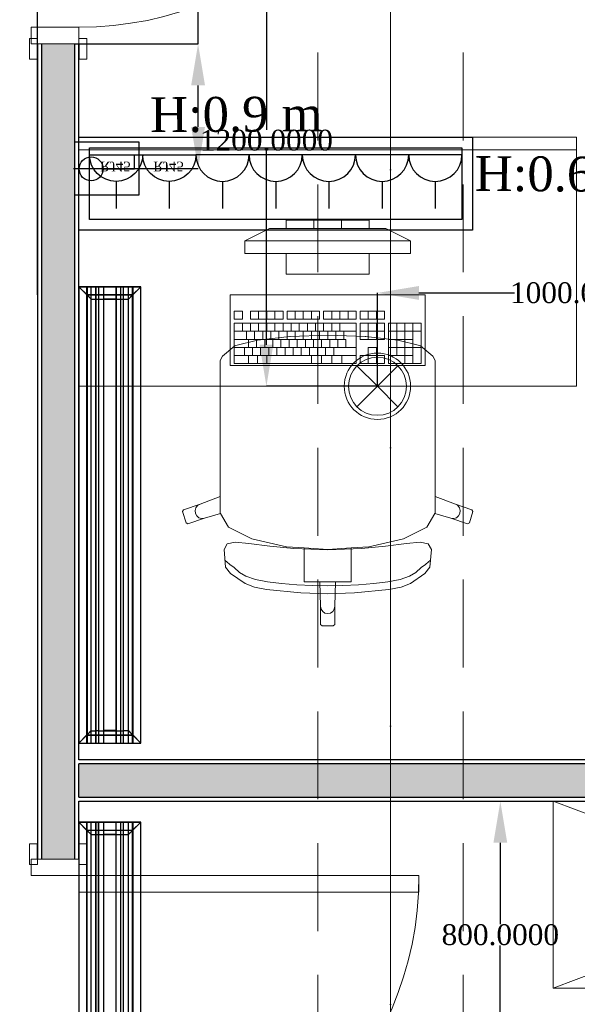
# Model space of a CAD drawing. Header units: millimetres. Extents: x 0 to 88385, y 0 to 41127.
# Tile 204 of 244: x 84338 to 85682, y 23201 to 25574. Entities that reach past the tile are written whole.
import ezdxf
from ezdxf.enums import TextEntityAlignment as Align

# ---------------------------------------------------------------- set-up
doc = ezdxf.new("R2010")
doc.units = ezdxf.units.MM
doc.header["$MEASUREMENT"] = 0
doc.linetypes.add('Dot & Dashed', pattern=[670.277762, 317.5, -176.388889, 0, -176.388874])
doc.linetypes.add('Hidden', pattern=[317.5, 211.666667, -105.833333])
for name, color, linetype in [('- განათება', 7, 'Continuous'), ('- მექანიკური ნაწილი', 7, 'Continuous'), ('- საშტეფცელო როზეტები', 7, 'Continuous'), ('Edges', 7, 'Continuous'), ('New_Structural - Bearing', 7, 'Continuous'), ('Structural - Bearing', 7, 'Continuous'), ('Structural - Grid', 7, 'Continuous')]:
    doc.layers.add(name, color=color, linetype=linetype)
for name, color, linetype, lineweight in [('New_Archicad Doors_Pen_No__1', 7, 'Continuous', 13), ('New_Interior - Furniture _Pen_No__1', 7, 'Continuous', 13), ('New_Structural - Bearing_Pen_No__1', 7, 'Continuous', 13)]:
    doc.layers.add(name, color=color, linetype=linetype, lineweight=lineweight)
for name, color, linetype, lineweight, true_color in [('New_Interior - Lamp_Pen_No__77', 7, 'Continuous', 20, 0xffeb28), ('New_Structural - Bearing_Pen_No__5', 7, 'Continuous', 25, 0x40a5ff), ('New_Structural - Bearing_Pen_No__57', 7, 'Continuous', 25, 0xdcd214), ('Structural - Bearing_Pen_No__81', 7, 'Continuous', 20, 0x6a6a6a), ('Structural - Grid_Pen_No__81', 7, 'Continuous', 20, 0x6a6a6a)]:
    doc.layers.add(name, color=color, linetype=linetype, lineweight=lineweight, true_color=true_color)
doc.styles.add('GENERATED_STYLE_2', font='txt')
doc.styles.get("Standard").update_dxf_attribs({"font": 'sylfaen.ttf'})
doc.dimstyles.get("Standard").update_dxf_attribs({"dimtxt": 0.18, "dimasz": 0.18, "dimexe": 0.18, "dimexo": 0.0625, "dimgap": 0.09, "dimtad": 0, "dimtih": 1, "dimtoh": 1, "dimdec": 4, "dimzin": 0, "dimdsep": 46, "dimtxsty": 'Standard', "dimcen": 0.09, "dimadec": 0, "dimazin": 0, "dimtfac": 1, "dimtdec": 4, "dimtofl": 0, "dimtmove": 0, "dimatfit": 3, "dimfxl": 1, "dimtolj": 1, "dimtzin": 0, "dimarcsym": 0})

# ---------------------------------------------------------------- blocks, each defined once
blk = doc.blocks.new('Door_3')
at = {"layer": 'New_Archicad Doors_Pen_No__1', "color": 7, "linetype": 'Continuous', "lineweight": 13}
for p, q in [((370, 0), (370, 820)), ((370, 820), (410, 820)), ((410, 820), (410, 0)), ((-487, 0), (-487, 19)), ((-487, 19), (-437, 19)), ((-437, 0), (-487, 0)), ((-450, 0), (-487, 0)), ((-450, 0), (-487, 0)), ((-410, 0), (-450, 0)), ((-450, 0), (-450, -115)), ((-450, 0), (-450, -10)), ((-450, 0), (-450, -10)), ((-437, 19), (-437, 0)), ((-410, -115), (-410, 0)), ((410, 0), (370, 0)), ((450, 0), (410, 0)), ((410, 0), (410, -115)), ((437, 19), (487, 19)), ((437, 0), (437, 19)), ((487, 0), (437, 0)), ((450, -115), (450, 0)), ((450, 0), (450, -10)), ((450, 0), (450, -10)), ((450, 0), (487, 0)), ((450, 0), (487, 0)), ((487, 19), (487, 0)), ((-450, -10), (-450, -90)), ((-450, -10), (-450, -90)), ((450, -10), (450, -90)), ((450, -10), (450, -90)), ((-450, -90), (-450, -100)), ((-450, -90), (-450, -100)), ((450, -90), (450, -100)), ((450, -90), (450, -100)), ((-487, -119), (-487, -100)), ((-487, -100), (-437, -100)), ((-450, -100), (-487, -100)), ((-450, -100), (-487, -100)), ((-450, -115), (-410, -115)), ((-437, -100), (-437, -119)), ((410, -115), (450, -115)), ((437, -100), (487, -100)), ((437, -119), (437, -100)), ((450, -100), (487, -100)), ((450, -100), (487, -100)), ((487, -100), (487, -119)), ((-437, -119), (-487, -119)), ((487, -119), (437, -119))]:
    blk.add_line(p, q, dxfattribs=at)
blk.add_arc((410, 0), 820, 90, 180, dxfattribs=at)
blk = doc.blocks.new('Wall_45', base_point=(140, 26788))
at = {"layer": 'New_Structural - Bearing_Pen_No__57', "linetype": 'Continuous', "lineweight": 25, "true_color": 0xdcd214}
blk.add_hatch(color=52, dxfattribs=at).paths.add_polyline_path([(150, 23551.5), (230, 23551.5), (230, 25515.7), (150, 25515.7)])
at = {"layer": 'New_Structural - Bearing_Pen_No__1', "color": 7, "linetype": 'Continuous', "lineweight": 13}
for p, q in [((150, 25515.7), (140, 25515.7)), ((230, 25515.7), (150, 25515.7)), ((240, 25515.7), (230, 25515.7)), ((150, 23551.5), (140, 23551.5)), ((230, 23551.5), (150, 23551.5)), ((240, 23551.5), (230, 23551.5))]:
    blk.add_line(p, q, dxfattribs=at)
at = {"layer": 'New_Structural - Bearing_Pen_No__5', "color": 161, "linetype": 'Continuous', "lineweight": 25, "true_color": 0x40a5ff}
for p, q in [((140, 25515.7), (140, 25478.7)), ((150, 25515.7), (150, 23551.5)), ((230, 23551.5), (230, 25515.7)), ((240, 25515.7), (240, 25478.7)), ((140, 23551.5), (140, 23588.5)), ((240, 23551.5), (240, 23588.5))]:
    blk.add_line(p, q, dxfattribs=at)
at = {"layer": 'New_Structural - Bearing_Pen_No__5', "color": 161, "linetype": 'Continuous', "lineweight": 25, "true_color": 0x40a5ff, "flags": 128}
for points in [[(140, 25515.7), (140, 23551.5)], [(240, 23790.7), (240, 25515.7)], [(240, 23700.7), (240, 23780.7)], [(240, 23551.5), (240, 23690.7)]]:
    blk.add_lwpolyline(points, dxfattribs=at)
at = {"layer": 'New_Archicad Doors_Pen_No__1', "color": 7, "linetype": 'Continuous', "lineweight": 13, "xscale": -1, "zscale": 1000, "rotation": 270}
for p in [(240, 25965.7), (240, 23101.5)]:
    blk.add_blockref('Door_3', p, dxfattribs=at)
blk = doc.blocks.new('Wall_74', base_point=(140, 23790.7))
at = {"layer": 'New_Structural - Bearing_Pen_No__57', "linetype": 'Continuous', "lineweight": 25, "true_color": 0xdcd214}
blk.add_hatch(color=52, dxfattribs=at).paths.add_polyline_path([(2694.3, 23780.7), (240, 23780.7), (240, 23700.7), (2694.3, 23700.7)])
at = {"layer": 'New_Structural - Bearing_Pen_No__1', "color": 7, "linetype": 'Continuous', "lineweight": 13, "flags": 128}
for points in [[(240, 23780.7), (240, 23700.7)], [(2694.3, 23790.7), (2694.3, 23780.7)], [(2694.3, 23780.7), (2694.3, 23700.7)], [(2694.3, 23700.7), (2694.3, 23690.7)]]:
    blk.add_lwpolyline(points, dxfattribs=at)
at = {"layer": 'New_Structural - Bearing_Pen_No__5', "color": 161, "linetype": 'Continuous', "lineweight": 25, "true_color": 0x40a5ff}
for p, q in [((2694.3, 23780.7), (240, 23780.7)), ((240, 23700.7), (2694.3, 23700.7))]:
    blk.add_line(p, q, dxfattribs=at)
at = {"layer": 'New_Structural - Bearing_Pen_No__5', "color": 161, "linetype": 'Continuous', "lineweight": 25, "true_color": 0x40a5ff, "flags": 128}
for points in [[(2694.3, 23790.7), (240, 23790.7)], [(240, 23690.7), (2694.3, 23690.7)]]:
    blk.add_lwpolyline(points, dxfattribs=at)
blk = doc.blocks.new('Wardrobe 01')
at = {"layer": 'New_Interior - Furniture _Pen_No__1', "color": 7, "linetype": 'Continuous', "lineweight": 13}
for p, q in [((1200, 0), (0, 450)), ((0, 0), (1200, 450))]:
    blk.add_line(p, q, dxfattribs=at)
at = {"layer": 'New_Interior - Furniture _Pen_No__1', "color": 7, "linetype": 'Continuous', "lineweight": 13, "flags": 128}
blk.add_lwpolyline([(0, 0), (1200, 0), (1200, 450), (0, 450)], close=True, dxfattribs=at)
blk = doc.blocks.new('Standard grid marker_2')
at = {"layer": 'Structural - Grid_Pen_No__81', "color": 251, "linetype": 'Continuous', "lineweight": 20, "true_color": 0x6a6a6a}
blk.add_line((1000, 0), (27734.9, 0), dxfattribs=at)
at = {"layer": 'Structural - Grid_Pen_No__81', "color": 251, "lineweight": 20, "true_color": 0x6a6a6a, "style": 'GENERATED_STYLE_2'}
for tag, p in [('AC_MarkerText_1_0', (-1.5, -46.7)), ('AC_MarkerText_1_1', (28933.4, -46.7))]:
    blk.add_attdef(tag, text='', height=100, rotation=270, dxfattribs=at).set_placement(p, align=Align.TOP_CENTER)
blk = doc.blocks.new('Office Workstation Solo 27_2')
at = {"layer": 'New_Interior - Furniture _Pen_No__1', "color": 7, "linetype": 'Continuous', "lineweight": 13}
for p, q in [((-700, -220), (-700, -200)), ((-700, -200), (-500, -200)), ((-633.3, -220), (-633.3, -200)), ((-566.7, -220), (-566.7, -200)), ((-500, -200), (-500, -220)), ((-800, -250), (-740, -220)), ((-460, -220), (-740, -220)), ((-500, -220), (-700, -220)), ((-400, -250), (-460, -220)), ((-800, -280), (-800, -250)), ((-800, -250), (-400, -250)), ((-400, -250), (-400, -280)), ((-400, -280), (-800, -280)), ((-700, -330), (-700, -280)), ((-700, -280), (-500, -280)), ((-500, -280), (-500, -330)), ((-500, -330), (-700, -330)), ((-737.1, -438.5), (-737.1, -419.1)), ((-737.1, -419.1), (-678.3, -419.1)), ((-717.5, -438.5), (-717.5, -419.1)), ((-697.9, -438.5), (-697.9, -419.1)), ((-678.3, -419.1), (-678.3, -438.5)), ((-668.5, -438.5), (-668.5, -419.1)), ((-668.5, -419.1), (-590.2, -419.1)), ((-649, -438.5), (-649, -419.1)), ((-629.4, -438.5), (-629.4, -419.1)), ((-609.8, -438.5), (-609.8, -419.1)), ((-590.2, -419.1), (-590.2, -438.5)), ((-580.4, -438.5), (-580.4, -419.1)), ((-580.4, -419.1), (-502.1, -419.1)), ((-560.8, -438.5), (-560.8, -419.1)), ((-541.2, -438.5), (-541.2, -419.1)), ((-521.7, -438.5), (-521.7, -419.1)), ((-502.1, -419.1), (-502.1, -438.5)), ((-492.3, -438.5), (-492.3, -419.1)), ((-492.3, -419.1), (-414, -419.1)), ((-472.7, -438.5), (-472.7, -419.1)), ((-453.1, -438.5), (-453.1, -419.1)), ((-433.5, -438.5), (-433.5, -419.1)), ((-414, -419.1), (-414, -438.5)), ((-394.4, -438.5), (-394.4, -419.1)), ((-394.4, -419.1), (-374.8, -419.1)), ((-374.8, -419.1), (-374.8, -438.5)), ((-825.2, -545.2), (-825.2, -448.2)), ((-825.2, -448.2), (-746.9, -448.2)), ((-805.6, -545.2), (-805.6, -448.2)), ((-786, -545.2), (-786, -448.2)), ((-766.5, -525.8), (-766.5, -448.2)), ((-746.9, -448.2), (-746.9, -545.2)), ((-678.3, -438.5), (-737.1, -438.5)), ((-737.1, -487), (-737.1, -448.2)), ((-737.1, -448.2), (-678.3, -448.2)), ((-717.5, -487), (-717.5, -448.2)), ((-697.9, -487), (-697.9, -448.2)), ((-678.3, -448.2), (-678.3, -487)), ((-590.2, -438.5), (-668.5, -438.5)), ((-668.5, -545.2), (-668.5, -448.2)), ((-668.5, -448.2), (-374.8, -448.2)), ((-629.4, -467.6), (-629.4, -448.2)), ((-609.8, -467.6), (-609.8, -448.2)), ((-590.2, -467.6), (-590.2, -448.2)), ((-502.1, -438.5), (-580.4, -438.5)), ((-570.6, -467.6), (-570.6, -448.2)), ((-551, -467.6), (-551, -448.2)), ((-531.5, -467.6), (-531.5, -448.2)), ((-511.9, -467.6), (-511.9, -448.2)), ((-414, -438.5), (-492.3, -438.5)), ((-492.3, -467.6), (-492.3, -448.2)), ((-472.7, -467.6), (-472.7, -448.2)), ((-453.1, -467.6), (-453.1, -448.2)), ((-433.5, -467.6), (-433.5, -448.2)), ((-414, -467.6), (-414, -448.2)), ((-374.8, -438.5), (-394.4, -438.5)), ((-394.4, -467.6), (-394.4, -448.2)), ((-374.8, -448.2), (-374.8, -545.2)), ((-746.9, -467.6), (-825.2, -467.6)), ((-678.3, -467.6), (-737.1, -467.6)), ((-374.8, -467.6), (-668.5, -467.6)), ((-639.2, -487), (-639.2, -467.6)), ((-619.6, -487), (-619.6, -467.6)), ((-600, -487), (-600, -467.6)), ((-580.4, -487), (-580.4, -467.6)), ((-560.8, -487), (-560.8, -467.6)), ((-541.2, -487), (-541.2, -467.6)), ((-521.7, -487), (-521.7, -467.6)), ((-502.1, -487), (-502.1, -467.6)), ((-482.5, -487), (-482.5, -467.6)), ((-462.9, -487), (-462.9, -467.6)), ((-443.3, -487), (-443.3, -467.6)), ((-423.8, -487), (-423.8, -467.6)), ((-404.2, -487), (-404.2, -467.6)), ((-769.2, -488.9), (-821.1, -501.6)), ((-746.9, -487), (-805.6, -487)), ((-691.6, -480.4), (-769.2, -488.9)), ((-678.3, -487), (-737.1, -487)), ((-690.4, -480.3), (-691.6, -480.4)), ((-600, -477.3), (-690.4, -480.3)), ((-374.8, -487), (-644.1, -487)), ((-644.1, -506.4), (-644.1, -487)), ((-624.5, -506.4), (-624.5, -487)), ((-604.9, -506.4), (-604.9, -487)), ((-600, -477.3), (-509.6, -480.3)), ((-585.3, -506.4), (-585.3, -487)), ((-565.7, -506.4), (-565.7, -487)), ((-546.1, -506.4), (-546.1, -487)), ((-526.6, -506.4), (-526.6, -487)), ((-509.6, -480.3), (-508.4, -480.4)), ((-508.4, -480.4), (-430.8, -488.9)), ((-507, -506.4), (-507, -487)), ((-487.4, -506.4), (-487.4, -487)), ((-467.8, -506.4), (-467.8, -487)), ((-448.2, -506.4), (-448.2, -487)), ((-430.8, -488.9), (-378.9, -501.6)), ((-428.6, -506.4), (-428.6, -487)), ((-409.1, -506.4), (-409.1, -487)), ((-823.5, -502.6), (-853.7, -527.7)), ((-746.9, -506.4), (-825.2, -506.4)), ((-821.1, -501.6), (-823.5, -502.6)), ((-717.5, -525.8), (-717.5, -506.4)), ((-717.5, -506.4), (-697.9, -506.4)), ((-697.9, -506.4), (-697.9, -525.8)), ((-374.8, -506.4), (-668.5, -506.4)), ((-614.7, -525.8), (-614.7, -506.4)), ((-595.1, -525.8), (-595.1, -506.4)), ((-575.5, -525.8), (-575.5, -506.4)), ((-555.9, -525.8), (-555.9, -506.4)), ((-536.4, -525.8), (-536.4, -506.4)), ((-516.8, -525.8), (-516.8, -506.4)), ((-497.2, -525.8), (-497.2, -506.4)), ((-477.6, -525.8), (-477.6, -506.4)), ((-458, -525.8), (-458, -506.4)), ((-438.4, -525.8), (-438.4, -506.4)), ((-418.9, -525.8), (-418.9, -506.4)), ((-399.3, -525.8), (-399.3, -506.4)), ((-378.9, -501.6), (-376.5, -502.6)), ((-376.5, -502.6), (-346.3, -527.7)), ((-853.7, -527.7), (-858.9, -537.9)), ((-858.9, -537.9), (-858.9, -574.7)), ((-746.9, -545.2), (-825.2, -545.2)), ((-746.9, -525.8), (-805.6, -525.8)), ((-737.1, -545.2), (-737.1, -525.8)), ((-737.1, -525.8), (-717.5, -525.8)), ((-678.3, -545.2), (-737.1, -545.2)), ((-717.5, -545.2), (-717.5, -525.8)), ((-697.9, -525.8), (-717.5, -525.8)), ((-697.9, -525.8), (-678.3, -525.8)), ((-697.9, -545.2), (-697.9, -525.8)), ((-678.3, -525.8), (-678.3, -545.2)), ((-374.8, -525.8), (-668.5, -525.8)), ((-374.8, -545.2), (-668.5, -545.2)), ((-634.3, -545.2), (-634.3, -525.8)), ((-609.8, -545.2), (-609.8, -525.8)), ((-585.3, -545.2), (-585.3, -525.8)), ((-560.8, -545.2), (-560.8, -525.8)), ((-453.1, -545.2), (-453.1, -525.8)), ((-431.1, -545.2), (-431.1, -525.8)), ((-409.1, -545.2), (-409.1, -525.8)), ((-346.3, -527.7), (-341.1, -537.9)), ((-341.1, -537.9), (-341.1, -574.7)), ((-858.9, -574.7), (-858.9, -617.5)), ((-341.1, -574.7), (-341.1, -617.5)), ((-858.9, -617.5), (-858.9, -865.6)), ((-341.1, -617.5), (-341.1, -865.6)), ((-858.9, -865.6), (-907.8, -884.2)), ((-858.9, -906.3), (-858.9, -865.6)), ((-341.1, -906.3), (-341.1, -865.6)), ((-341.1, -865.6), (-292.2, -884.2)), ((-947.8, -897.8), (-950, -902.2)), ((-907.8, -884.2), (-947.8, -897.8)), ((-917.7, -893.1), (-919.6, -899.7)), ((-919.6, -899.7), (-918.8, -906.6)), ((-913.6, -887.6), (-917.7, -893.1)), ((-907.8, -884.2), (-913.6, -887.6)), ((-292.2, -884.2), (-286.4, -887.6)), ((-292.2, -884.2), (-252.2, -897.8)), ((-286.4, -887.6), (-282.3, -893.1)), ((-282.3, -893.1), (-280.4, -899.7)), ((-280.4, -899.7), (-281.2, -906.6)), ((-252.2, -897.8), (-250, -902.2)), ((-950, -902.2), (-941.6, -929.2)), ((-937.3, -931.5), (-897.3, -918)), ((-918.8, -906.6), (-915.5, -912.6)), ((-915.5, -912.6), (-910.3, -916.9)), ((-910.3, -916.9), (-903.9, -918.8)), ((-903.9, -918.8), (-897.3, -918)), ((-897.3, -918), (-858.7, -906.5)), ((-858.9, -906.3), (-858.7, -906.5)), ((-858.7, -906.5), (-839.2, -939.6)), ((-341.3, -906.5), (-360.8, -939.6)), ((-341.1, -906.3), (-341.3, -906.5)), ((-302.7, -918), (-341.3, -906.5)), ((-296.1, -918.8), (-302.7, -918)), ((-262.7, -931.5), (-302.7, -918)), ((-289.7, -916.9), (-296.1, -918.8)), ((-284.5, -912.6), (-289.7, -916.9)), ((-281.2, -906.6), (-284.5, -912.6)), ((-250, -902.2), (-258.4, -929.2)), ((-941.6, -929.2), (-937.3, -931.5)), ((-839.2, -939.6), (-783, -967.8)), ((-360.8, -939.6), (-417, -967.8)), ((-258.4, -929.2), (-262.7, -931.5)), ((-783, -967.8), (-699.1, -986.6)), ((-417, -967.8), (-500.9, -986.6)), ((-842.4, -979.4), (-850, -993.1)), ((-850, -993.1), (-846.2, -1035.9)), ((-822.9, -975.7), (-842.4, -979.4)), ((-790.3, -978.8), (-822.9, -975.7)), ((-739.1, -985.7), (-790.3, -978.8)), ((-681.6, -991.3), (-739.1, -985.7)), ((-699.1, -986.6), (-656.8, -989.4)), ((-600, -994), (-681.6, -991.3)), ((-656.8, -989.4), (-600, -993.2)), ((-656.8, -989.4), (-656.8, -1035.4)), ((-543.2, -989.4), (-600, -993.2)), ((-600, -994), (-518.4, -991.3)), ((-500.9, -986.6), (-543.2, -989.4)), ((-543.2, -989.4), (-543.2, -1035.4)), ((-518.4, -991.3), (-460.9, -985.7)), ((-460.9, -985.7), (-409.7, -978.8)), ((-409.7, -978.8), (-377.1, -975.7)), ((-377.1, -975.7), (-357.6, -979.4)), ((-357.6, -979.4), (-350, -993.1)), ((-350, -993.1), (-353.8, -1035.9)), ((-842.8, -1023.4), (-847, -1020.2)), ((-846.2, -1035.9), (-834.3, -1051.5)), ((-835.7, -1029.5), (-842.8, -1023.4)), ((-825.5, -1036.8), (-835.7, -1029.5)), ((-812.3, -1048.7), (-825.5, -1036.8)), ((-656.8, -1035.4), (-656.8, -1070.9)), ((-543.2, -1035.4), (-543.2, -1070.9)), ((-387.7, -1048.7), (-374.5, -1036.8)), ((-374.5, -1036.8), (-364.3, -1029.5)), ((-353.8, -1035.9), (-365.7, -1051.5)), ((-364.3, -1029.5), (-357.2, -1023.4)), ((-357.2, -1023.4), (-353, -1020.2)), ((-834.3, -1051.5), (-799.3, -1075.3)), ((-797.4, -1057.8), (-812.3, -1048.7)), ((-774.4, -1065.3), (-797.4, -1057.8)), ((-745.1, -1071.1), (-774.4, -1065.3)), ((-454.9, -1071.1), (-425.6, -1065.3)), ((-425.6, -1065.3), (-402.6, -1057.8)), ((-402.6, -1057.8), (-387.7, -1048.7)), ((-365.7, -1051.5), (-400.7, -1075.3)), ((-799.3, -1075.3), (-776.8, -1083.9)), ((-776.8, -1083.9), (-747.6, -1089.6)), ((-747.6, -1089.6), (-664.9, -1097.9)), ((-711.3, -1075.5), (-745.1, -1071.1)), ((-674.6, -1078.5), (-711.3, -1075.5)), ((-636.9, -1080.3), (-674.6, -1078.5)), ((-656.8, -1070.9), (-619.1, -1070.9)), ((-600, -1080.8), (-636.9, -1080.3)), ((-619.1, -1070.9), (-600, -1070.9)), ((-619.1, -1070.9), (-617, -1130)), ((-580.9, -1070.9), (-600, -1070.9)), ((-600, -1080.8), (-563.1, -1080.3)), ((-580.9, -1070.9), (-583, -1130)), ((-543.2, -1070.9), (-580.9, -1070.9)), ((-563.1, -1080.3), (-525.4, -1078.5)), ((-452.4, -1089.6), (-535.1, -1097.9)), ((-525.4, -1078.5), (-488.7, -1075.5)), ((-488.7, -1075.5), (-454.9, -1071.1)), ((-423.2, -1083.9), (-452.4, -1089.6)), ((-400.7, -1075.3), (-423.2, -1083.9)), ((-664.9, -1097.9), (-600, -1100.5)), ((-535.1, -1097.9), (-600, -1100.5)), ((-617, -1130), (-615.7, -1136.8)), ((-617, -1130), (-617, -1173.8)), ((-615.7, -1136.8), (-612.1, -1142.6)), ((-584.3, -1136.8), (-587.9, -1142.6)), ((-583, -1130), (-584.3, -1136.8)), ((-583, -1130), (-583, -1173.8)), ((-612.1, -1142.6), (-606.5, -1146.4)), ((-606.5, -1146.4), (-600, -1147.8)), ((-593.5, -1146.4), (-600, -1147.8)), ((-587.9, -1142.6), (-593.5, -1146.4)), ((-617, -1173.8), (-613.6, -1177.3)), ((-613.6, -1177.3), (-600, -1177.3)), ((-586.4, -1177.3), (-600, -1177.3)), ((-583, -1173.8), (-586.4, -1177.3))]:
    blk.add_line(p, q, dxfattribs=at)
at = {"layer": 'New_Interior - Furniture _Pen_No__1', "color": 7, "linetype": 'Continuous', "lineweight": 13, "flags": 128}
for points in [[(0, 0), (-1200, 0), (-1200, -600), (0, -600)], [(-1200, 0), (-1200, -30), (0, -30), (0, 0)], [(-365, -380), (-365, -550), (-835, -550), (-835, -380)]]:
    blk.add_lwpolyline(points, close=True, dxfattribs=at)
blk = doc.blocks.new('Beam_1', base_point=(991.2, 14663))
at = {"layer": 'Structural - Bearing_Pen_No__81', "color": 251, "linetype": 'Dot & Dashed', "lineweight": 20, "true_color": 0x6a6a6a}
blk.add_line((991.2, 14663), (991.2, 39096.2), dxfattribs=at)
at = {"layer": 'Structural - Bearing_Pen_No__81', "color": 251, "linetype": 'Hidden', "lineweight": 20, "true_color": 0x6a6a6a}
for p, q in [((1166.2, 14488), (1166.2, 39096.2)), ((816.2, 20838), (816.2, 26488))]:
    blk.add_line(p, q, dxfattribs=at)
blk = doc.blocks.new('- საშტეფცელო როზეტი IP22')
at = {"layer": '- საშტეფცელო როზეტები', "color": 5}
for p, q in [((8536.7, 3822.7), (8536.7, 3888.1)), ((8472.6, 3758.6), (8600.9, 3758.6))]:
    blk.add_line(p, q, dxfattribs=at)
blk.add_arc((8536.7, 3758.6), 64.1, 0, 180, dxfattribs=at)
blk = doc.blocks.new('socket')
at = {"layer": '- საშტეფცელო როზეტები', "color": 5}
for p, q in [((0, 64.1), (0, 129.5)), ((-64.1, 0), (64.1, 0))]:
    blk.add_line(p, q, dxfattribs=at)
blk.add_arc((0, 0), 64.1, 0, 180, dxfattribs=at)
at = {"layer": '- საშტეფცელო როზეტები', "color": 1, "insert": (-38.6, 40.2), "char_height": 23.657, "attachment_point": 1}
blk.add_mtext_dynamic_manual_height_columns('{\\fSylfaen|b0|i0|c0|p18;RJ45}', width=4.298, gutter_width=0.0538, heights=[0], dxfattribs=at)
blk = doc.blocks.new('1 ჩარჩო')
at = {"layer": '- საშტეფცელო როზეტები', "color": 5}
blk.add_lwpolyline([(7775.1, 3905.1), (7903.3, 3905.1), (7903.3, 3750.1), (7775.1, 3750.1)], close=True, dxfattribs=at)
blk = doc.blocks.new('ერთკლავიშა ორკლავიშა სამკლავიშა ჩამრთველი იპ22')
at = {"layer": '- განათება', "color": 6}
blk.add_line((0.9, 97.5), (0.8, 352.8), dxfattribs=at)
blk.add_lwpolyline([(0.8, 352.8), (-106, 352.8)], dxfattribs=at)
blk.add_circle((0, 0), 97.5, dxfattribs=at)
blk = doc.blocks.new('ერთკლავიშა ჩამრთველი იპ 22')
at = {"layer": '- განათება', "color": 6}
blk.add_blockref('ერთკლავიშა ორკლავიშა სამკლავიშა ჩამრთველი იპ22', (0, 0), dxfattribs=at)
blk = doc.blocks.new('lineardiffplan')
at = {"layer": 'Edges'}
for p, q in [((392.8, 274.9), (392.8, 274.6)), ((393.1, 274.9), (392.8, 274.9)), ((422.8, 244.9), (392.8, 274.9)), ((392.8, 274.6), (392.9, 274.5)), ((392.9, 125.2), (392.9, 274.5)), ((412.4, 255), (392.9, 274.5)), ((393.1, 274.9), (393.2, 274.8)), ((393.2, 274.8), (412.7, 255.3)), ((1462.8, 244.9), (1492.8, 274.9)), ((1472.9, 255.3), (1492.4, 274.8)), ((1473.2, 254.9), (1492.8, 274.5)), ((1492.4, 274.8), (1492.5, 274.9)), ((1492.8, 274.9), (1492.5, 274.9)), ((1492.8, 274.5), (1492.8, 274.9)), ((1492.8, 274.5), (1492.8, 274.5)), ((1492.8, 125.4), (1492.8, 274.5)), ((1492.8, 255.3), (392.9, 255.3)), ((392.9, 254.9), (1492.8, 254.9)), ((392.9, 244.9), (1492.8, 244.9)), ((412.4, 144.7), (412.4, 255)), ((412.8, 254.6), (412.4, 255)), ((412.7, 255.3), (413.1, 254.9)), ((412.8, 145.1), (412.8, 254.6)), ((412.8, 254.6), (422.8, 244.6)), ((413.1, 254.9), (423.1, 244.9)), ((422.8, 244.6), (422.8, 244.9)), ((422.8, 244.9), (423.1, 244.9)), ((422.8, 244.6), (422.8, 244.6)), ((422.8, 244.6), (422.8, 233.2)), ((423.1, 244.9), (423.1, 244.9)), ((1472.5, 254.9), (1462.5, 244.9)), ((1462.5, 244.9), (1462.5, 244.9)), ((1462.5, 244.9), (1462.8, 244.9)), ((1462.8, 244.9), (1462.9, 244.6)), ((1462.8, 244.5), (1462.9, 244.6)), ((1462.8, 233.2), (1462.8, 244.5)), ((1462.9, 244.6), (1472.8, 254.5)), ((1472.9, 255.3), (1472.5, 254.9)), ((1472.8, 254.5), (1473.2, 254.9)), ((1472.8, 254.5), (1472.8, 145.3)), ((1473.2, 144.9), (1473.2, 254.9)), ((392.9, 233.2), (1492.8, 233.2)), ((392.9, 233), (1492.8, 233)), ((392.9, 226.8), (1492.8, 226.8)), ((392.9, 226.5), (1492.8, 226.5)), ((392.9, 214.9), (1492.8, 214.9)), ((1492.8, 214.8), (392.9, 214.8)), ((422.4, 214.9), (422.3, 214.9)), ((422.8, 214.9), (422.4, 214.9)), ((422.8, 233), (422.8, 233.2)), ((422.8, 226.8), (422.8, 233)), ((422.8, 226.5), (422.8, 226.8)), ((422.8, 214.9), (422.8, 226.5)), ((422.8, 184.9), (422.8, 214.9)), ((423.2, 214.9), (422.8, 214.9)), ((423.2, 214.8), (422.8, 214.9)), ((423.2, 214.8), (423.2, 214.9)), ((423.2, 214.8), (423.2, 184.9)), ((1462.8, 214.9), (1462.4, 214.9)), ((1462.4, 214.9), (1462.4, 214.8)), ((1462.8, 214.9), (1462.4, 214.8)), ((1462.4, 184.9), (1462.4, 214.8)), ((1462.8, 233), (1462.8, 233.2)), ((1462.8, 226.8), (1462.8, 233)), ((1462.8, 226.5), (1462.8, 226.8)), ((1462.8, 214.9), (1462.8, 226.5)), ((1462.8, 214.9), (1462.8, 184.9)), ((1462.8, 214.9), (1463.2, 214.9)), ((1463.2, 214.9), (1463.3, 214.9)), ((1492.8, 184.9), (392.9, 184.9)), ((392.9, 173.2), (1492.8, 173.2)), ((392.9, 173), (1492.8, 173)), ((392.9, 166.8), (1492.8, 166.8)), ((392.9, 166.5), (1492.8, 166.5)), ((422.4, 184.9), (422.3, 184.9)), ((422.8, 184.9), (422.4, 184.9)), ((422.8, 184.9), (423.2, 184.9)), ((422.8, 173.2), (422.8, 184.9)), ((422.8, 173), (422.8, 173.2)), ((422.8, 173), (422.8, 166.8)), ((422.8, 166.5), (422.8, 166.8)), ((422.8, 155.1), (422.8, 166.5)), ((1462.4, 184.9), (1462.8, 184.9)), ((1462.8, 173.2), (1462.8, 184.9)), ((1463.2, 184.9), (1462.8, 184.9)), ((1462.8, 173), (1462.8, 173.2)), ((1462.8, 166.8), (1462.8, 173)), ((1462.8, 166.5), (1462.8, 166.8)), ((1462.8, 155.3), (1462.8, 166.5)), ((1463.2, 184.9), (1463.3, 184.9)), ((392.8, 124.9), (422.8, 154.9)), ((392.9, 154.9), (1492.8, 154.9)), ((1492.8, 144.9), (392.9, 144.9)), ((392.9, 125.2), (412.4, 144.7)), ((392.9, 144.5), (1492.8, 144.5)), ((412.7, 144.5), (393.2, 124.9)), ((412.8, 145.1), (412.4, 144.7)), ((412.7, 144.5), (413.1, 144.9)), ((412.8, 145.1), (422.8, 155.1)), ((423.1, 154.8), (413.1, 144.9)), ((422.8, 154.9), (422.8, 155.1)), ((422.8, 155.1), (422.8, 155.1)), ((423.1, 154.8), (422.8, 154.9)), ((423.1, 154.8), (423.1, 154.9)), ((1462.5, 154.8), (1462.4, 154.9)), ((1462.8, 154.9), (1462.5, 154.8)), ((1462.5, 154.8), (1472.4, 144.9)), ((1462.9, 155.2), (1462.8, 155.3)), ((1462.9, 155.2), (1462.8, 154.9)), ((1462.8, 154.9), (1492.8, 124.9)), ((1472.8, 145.3), (1462.9, 155.2)), ((1472.4, 144.9), (1472.8, 144.5)), ((1473.2, 144.9), (1472.8, 145.3)), ((1472.8, 144.5), (1492.4, 124.9)), ((1473.2, 144.9), (1492.8, 125.4)), ((392.9, 125.2), (392.8, 125.1)), ((392.8, 125.1), (392.8, 124.9)), ((392.8, 124.9), (393.1, 124.9)), ((393.2, 124.9), (393.1, 124.9)), ((1492.4, 124.9), (1492.8, 124.9)), ((1492.4, 124.9), (1492.4, 124.9)), ((1492.8, 125.3), (1492.8, 125.4)), ((1492.8, 124.9), (1492.8, 125.3))]:
    blk.add_line(p, q, dxfattribs=at)
blk.add_lwpolyline([(393.2, 274.8), (1492.8, 274.8), (1492.8, 124.9), (393.2, 124.9)], close=True, dxfattribs=at)
blk = doc.blocks.new('Recessed Spot')
at = {"layer": 'New_Interior - Lamp_Pen_No__77', "color": 2, "linetype": 'Continuous', "lineweight": 20, "true_color": 0xffeb28}
for q in [(-49.5, 49.5), (49.5, 49.5), (-49.5, -49.5), (49.5, -49.5)]:
    blk.add_line((0, 0), q, dxfattribs=at)
at = {"layer": 'New_Interior - Lamp_Pen_No__77', "color": 2, "linetype": 'Continuous', "lineweight": 20, "true_color": 0xffeb28, "flags": 128}
blk.add_lwpolyline([(80, 0, 1), (-80, 0, 1)], format="xyb", close=True, dxfattribs=at)
at = {"layer": 'New_Interior - Lamp_Pen_No__77', "color": 2, "linetype": 'Continuous', "lineweight": 20, "true_color": 0xffeb28}
blk.add_circle((0, 0), 70, dxfattribs=at)
blk = doc.blocks.new('*D611')
at = {"layer": '- საშტეფცელო როზეტები', "color": 0, "lineweight": -2, "transparency": 16777216}
for p, q in [((84767.8, 25515.7), (84767.8, 25804.7)), ((84767.8, 25804.7), (84867.8, 25804.7)), ((84470.3, 25515.7), (84768, 25515.7)), ((84767.8, 25315.7), (84767.8, 25415.7)), ((84467.4, 25215.7), (84768, 25215.7))]:
    blk.add_line(p, q, dxfattribs=at)
at = {"layer": '- საშტეფცელო როზეტები', "color": 0, "transparency": 16777216}
for points in [[(84751.1, 25415.7), (84784.5, 25415.7), (84767.8, 25515.7)], [(84751.1, 25315.7), (84784.5, 25315.7), (84767.8, 25215.7)]]:
    blk.add_solid(points, dxfattribs=at)
at = {"layer": 'Defpoints', "color": 0, "transparency": 16777216}
for p in [(84470.3, 25515.7), (84467.3, 25215.7), (84767.8, 25215.7)]:
    blk.add_point(p, dxfattribs=at)
at = {"layer": '- საშტეფცელო როზეტები', "color": 0, "transparency": 16777216, "insert": (85001.3, 25804.7), "char_height": 50, "attachment_point": 5}
blk.add_mtext('\\A1;{\\fSylfaen|b0|i0|c0|p18;300.0000}', dxfattribs=at)
blk = doc.blocks.new('*D1046')
at = {"layer": '- განათება', "color": 0, "lineweight": -2, "transparency": 16777216}
for p, q in [((84852.8, 23690.7), (85496.7, 23690.7)), ((85496.5, 23590.7), (85496.5, 23394.4)), ((85496.5, 22990.7), (85496.5, 23343.1)), ((85200.3, 22890.7), (85496.7, 22890.7))]:
    blk.add_line(p, q, dxfattribs=at)
at = {"layer": '- განათება', "color": 0, "transparency": 16777216}
for points in [[(85479.9, 23590.7), (85513.2, 23590.7), (85496.5, 23690.7)], [(85479.9, 22990.7), (85513.2, 22990.7), (85496.5, 22890.7)]]:
    blk.add_solid(points, dxfattribs=at)
at = {"layer": 'Defpoints', "color": 0, "transparency": 16777216}
for p in [(84852.8, 23690.7), (85200.3, 22890.7), (85496.5, 22890.7)]:
    blk.add_point(p, dxfattribs=at)
at = {"layer": '- განათება', "color": 0, "transparency": 16777216, "insert": (85496.5, 23368.7), "char_height": 50, "attachment_point": 5}
blk.add_mtext('\\A1;{\\fSylfaen|b0|i0|c0|p18;800.0000}', dxfattribs=at)
blk = doc.blocks.new('*D1047')
at = {"layer": '- განათება', "color": 0, "lineweight": -2, "transparency": 16777216}
for p, q in [((84480.3, 23621.1), (84480.3, 23147.5)), ((84580.3, 23147.7), (84750.3, 23147.7)), ((85100.3, 23147.7), (85017.7, 23147.7)), ((85200.3, 22890.8), (85200.3, 23147.9))]:
    blk.add_line(p, q, dxfattribs=at)
at = {"layer": '- განათება', "color": 0, "transparency": 16777216}
for points in [[(84580.3, 23164.4), (84580.3, 23131), (84480.3, 23147.7)], [(85100.3, 23164.4), (85100.3, 23131), (85200.3, 23147.7)]]:
    blk.add_solid(points, dxfattribs=at)
at = {"layer": 'Defpoints', "color": 0, "transparency": 16777216}
for p in [(84480.3, 23621.1), (85200.3, 23147.7), (85200.3, 22890.7)]:
    blk.add_point(p, dxfattribs=at)
at = {"layer": '- განათება', "color": 0, "transparency": 16777216, "insert": (84884, 23147.7), "char_height": 50, "attachment_point": 5}
blk.add_mtext('\\A1;{\\fSylfaen|b0|i0|c0|p18;720.0000}', dxfattribs=at)
blk = doc.blocks.new('*D1059')
at = {"layer": '- განათება', "color": 0, "lineweight": -2, "transparency": 16777216}
for p, q in [((85200.3, 24690.8), (85200.3, 24915.7)), ((85300.3, 24915.5), (85530.6, 24915.5)), ((86100.3, 24915.5), (85829.9, 24915.5)), ((86200.3, 24690.8), (86200.3, 24915.7))]:
    blk.add_line(p, q, dxfattribs=at)
at = {"layer": '- განათება', "color": 0, "transparency": 16777216}
for points in [[(85300.3, 24932.2), (85300.3, 24898.8), (85200.3, 24915.5)], [(86100.3, 24932.2), (86100.3, 24898.8), (86200.3, 24915.5)]]:
    blk.add_solid(points, dxfattribs=at)
at = {"layer": 'Defpoints', "color": 0, "transparency": 16777216}
for p in [(85200.3, 24915.5), (85200.3, 24690.7), (86200.3, 24690.7)]:
    blk.add_point(p, dxfattribs=at)
at = {"layer": '- განათება', "color": 0, "transparency": 16777216, "insert": (85680.3, 24915.5), "char_height": 50, "attachment_point": 5}
blk.add_mtext('\\A1;{\\fSylfaen|b0|i0|c0|p18;1000.0000}', dxfattribs=at)
blk = doc.blocks.new('*D1053')
at = {"layer": '- განათება', "color": 0, "lineweight": -2, "transparency": 16777216}
for p, q in [((85200.2, 25890.7), (84932.4, 25890.7)), ((84932.5, 25790.7), (84932.5, 25308.8)), ((84932.5, 24790.7), (84932.5, 25257.5)), ((85200.2, 24690.7), (84932.4, 24690.7))]:
    blk.add_line(p, q, dxfattribs=at)
at = {"layer": '- განათება', "color": 0, "transparency": 16777216}
for points in [[(84915.9, 25790.7), (84949.2, 25790.7), (84932.5, 25890.7)], [(84915.9, 24790.7), (84949.2, 24790.7), (84932.5, 24690.7)]]:
    blk.add_solid(points, dxfattribs=at)
at = {"layer": 'Defpoints', "color": 0, "transparency": 16777216}
for p in [(85200.3, 25890.7), (84932.5, 24690.7), (85200.3, 24690.7)]:
    blk.add_point(p, dxfattribs=at)
at = {"layer": '- განათება', "color": 0, "transparency": 16777216, "insert": (84932.5, 25283.1), "char_height": 50, "attachment_point": 5}
blk.add_mtext('\\A1;{\\fSylfaen|b0|i0|c0|p18;1200.0000}', dxfattribs=at)
blk = doc.blocks.new('*D1293')
at = {"layer": '- განათება', "color": 0, "lineweight": -2, "transparency": 16777216}
for p, q in [((83740.3, 25468), (83740.3, 25610.2)), ((83840.3, 25610), (83945.6, 25610)), ((84280.3, 25610), (84213.4, 25610)), ((84380.3, 24910.6), (84380.3, 25610.2))]:
    blk.add_line(p, q, dxfattribs=at)
at = {"layer": '- განათება', "color": 0, "transparency": 16777216}
for points in [[(83840.3, 25626.7), (83840.3, 25593.3), (83740.3, 25610)], [(84280.3, 25626.7), (84280.3, 25593.3), (84380.3, 25610)]]:
    blk.add_solid(points, dxfattribs=at)
at = {"layer": 'Defpoints', "color": 0, "transparency": 16777216}
for p in [(83740.3, 25610), (83740.3, 25468), (84380.3, 24910.5)]:
    blk.add_point(p, dxfattribs=at)
at = {"layer": '- განათება', "color": 0, "transparency": 16777216, "insert": (84079.5, 25610), "char_height": 50, "attachment_point": 5}
blk.add_mtext('\\A1;{\\fSylfaen|b0|i0|c0|p18;640.0000}', dxfattribs=at)

msp = doc.modelspace()

# ---------------------------------------------------------------- linework, layer by layer
at = {"layer": '- საშტეფცელო როზეტები', "color": 5}
for points in [[(85429.51547, 25066.75427), (84480.26565, 25066.75427), (84480.26565, 25290.69258), (85429.51547, 25290.69258)], [(85403.82489, 25092.44485), (84505.95623, 25092.44485), (84505.95623, 25265.002), (85403.82489, 25265.002)]]:
    msp.add_lwpolyline(points, close=True, dxfattribs=at)

# ---------------------------------------------------------------- block references
at = {"layer": '- განათება', "rotation": 270}
msp.add_blockref('1 ჩარჩო', (80720.20312, 33054.70767), dxfattribs=at)
at = {"layer": '- განათება', "color": 6, "xscale": 0.2965673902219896, "yscale": 0.2965673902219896, "zscale": 0.2965673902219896, "rotation": 270}
msp.add_blockref('ერთკლავიშა ჩამრთველი იპ 22', (84509.84927, 25214.48502), dxfattribs=at)
at = {"layer": '- განათება', "color": 2, "linetype": 'Continuous', "lineweight": 20, "true_color": 0xffeb28, "zscale": 1000}
msp.add_blockref('Recessed Spot', (85200.26565, 24690.69258), dxfattribs=at)
at = {"layer": '- მექანიკური ნაწილი', "xscale": -1, "rotation": 270}
for p in [(84355.08764, 23437.80832), (84354.98428, 22147.84639)]:
    msp.add_blockref('lineardiffplan', p, dxfattribs=at)
at = {"layer": '- საშტეფცელო როზეტები', "xscale": -1, "rotation": 180}
for p in [(84570.08971, 25248.35773), (84698.35666, 25248.35773)]:
    msp.add_blockref('socket', p, dxfattribs=at)
at = {"layer": '- საშტეფცელო როზეტები', "rotation": 180}
for p in [(93363.36521, 29006.91472), (93491.63216, 29006.91472), (93619.89911, 29006.91472), (93748.16606, 29006.91472), (93876.43302, 29006.91472)]:
    msp.add_blockref('- საშტეფცელო როზეტი IP22', p, dxfattribs=at)
at = {"layer": 'New_Interior - Furniture _Pen_No__1', "color": 7, "linetype": 'Continuous', "lineweight": 13, "xscale": -1, "zscale": 1000}
for name, p in [('Office Workstation Solo 27_2', (84480.26565, 25290.69258)), ('Wardrobe 01', (86823.95096, 23240.69258))]:
    msp.add_blockref(name, p, dxfattribs=at)
at = {"layer": 'New_Structural - Bearing', "color": 7, "lineweight": 35}
for name, p in [('Wall_45', (84380.26565, 26787.98097)), ('Wall_74', (84380.26565, 23790.69258))]:
    msp.add_blockref(name, p, dxfattribs=at)
at = {"layer": 'Structural - Bearing', "color": 251, "lineweight": 20, "true_color": 0x6a6a6a}
msp.add_blockref('Beam_1', (85231.5059, 14662.98097), dxfattribs=at)
at = {"layer": 'Structural - Grid', "color": 8, "linetype": 'Continuous', "lineweight": 15, "zscale": 1000, "rotation": 90}
msp.add_blockref('Standard grid marker_2', (85231.5059, 11703.05519), dxfattribs=at)

# ---------------------------------------------------------------- texts
at = {"layer": '- განათება', "color": 5, "insert": (84651.72229, 25386.90003), "char_height": 83.9644685, "attachment_point": 1, "rotation": 0.31067434}
msp.add_mtext_dynamic_manual_height_columns('{\\fSylfaen|b0|i0|c0|p18;H:0.9 m}', width=710.9466492, gutter_width=1.70068, heights=[0], dxfattribs=at)
at = {"layer": '- საშტეფცელო როზეტები', "color": 5, "insert": (85914.2933, 25242.73675), "char_height": 83.9644685, "attachment_point": 3, "rotation": 359.68932566}
msp.add_mtext_dynamic_manual_height_columns('{\\fSylfaen|b0|i0|c0|p18;H:0.65 m}', width=710.9466492, gutter_width=1.70068, heights=[0], dxfattribs=at)

# ---------------------------------------------------------------- dimensions: what is measured, and where the dimension line sits
at = {"layer": '- განათება', "color": 1}
for base, p1, p2, angle, picture, middle in [((84932.53069, 24690.69258), (85200.26565, 25890.69258), (85200.26565, 24690.69258), 270, '*D1053', (84932.53069, 25283.12766)), ((83740.26565, 25610), (84380.26565, 24910.5), (83740.26565, 25467.98097), 180, '*D1293', (84079.5, 25610)), ((85200.26565, 24915.5), (86200.26565, 24690.69258), (85200.26565, 24690.69258), 180, '*D1059', (85680.26565, 24915.5)), ((85496.53069, 22890.69258), (84852.78205, 23690.69258), (85200.26565, 22890.69258), 270, '*D1046', (85496.53069, 23368.71161))]:
    dim = msp.add_linear_dim(base=base, p1=p1, p2=p2, angle=angle, text='{\\fSylfaen|b0|i0|c0|p18;<>}', dimstyle='Standard', override={"dimtxt": 50, "dimasz": 100}, dxfattribs=at)
    dim.commit()
    dim.dimension.update_dxf_attribs({"geometry": picture, "text_midpoint": middle, "dimtype": 160})
dim = msp.add_linear_dim(base=(85200.26565, 23147.71161), p1=(84480.26565, 23621.11683), p2=(85200.26565, 22890.69258), text='{\\fSylfaen|b0|i0|c0|p18;<>}', dimstyle='Standard', override={"dimtxt": 50, "dimasz": 100}, dxfattribs=at)
dim.commit()
dim.dimension.update_dxf_attribs({"geometry": '*D1047', "text_midpoint": (84884, 23147.71161), "dimtype": 160})
at = {"layer": '- საშტეფცელო როზეტები', "color": 1}
dim = msp.add_linear_dim(base=(84767.79907, 25215.65985), p1=(84470.26565, 25515.65986), p2=(84467.29451, 25215.65985), angle=270, text='{\\fSylfaen|b0|i0|c0|p18;<>}', dimstyle='Standard', override={"dimtxt": 50, "dimasz": 100}, dxfattribs=at)
dim.commit()
dim.dimension.update_dxf_attribs({"geometry": '*D611', "text_midpoint": (85001.27548, 25804.70345), "dimtype": 160})

doc.saveas('drawing.dxf')
